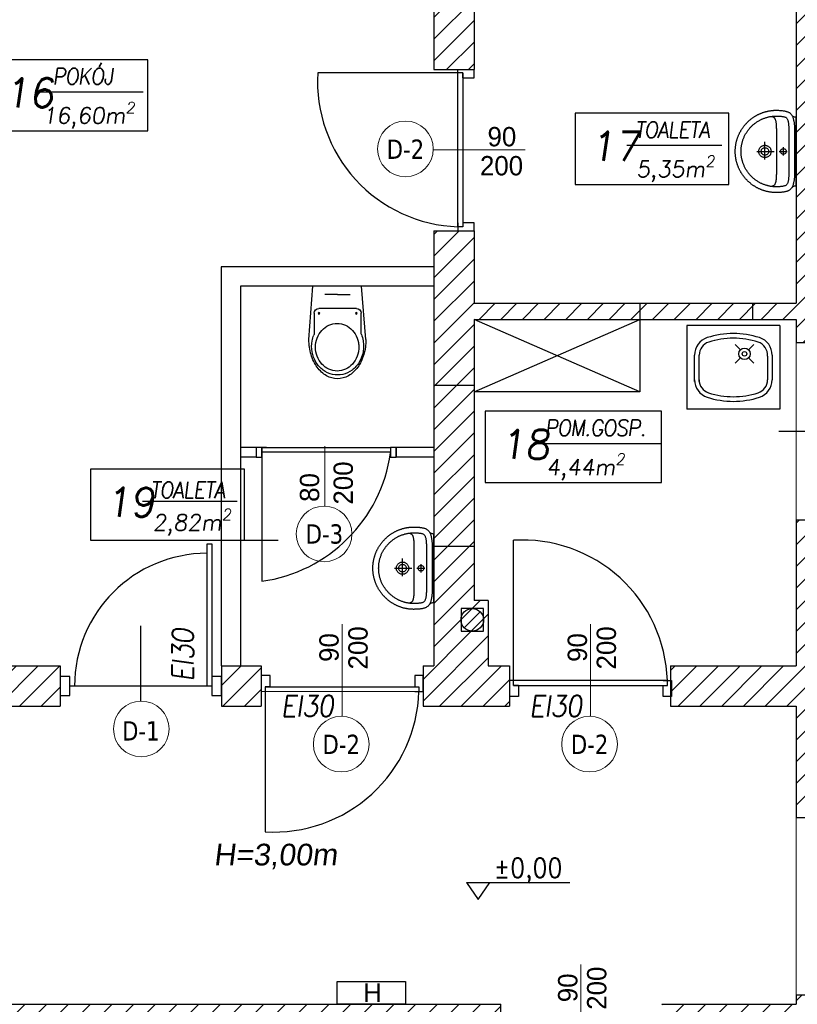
# Model space of a CAD drawing. Header units: millimetres. Extents: x -486876 to 553054, y -140324 to 834178.
# Tile 42 of 155: x -141899 to -137071, y 70170 to 76279. Entities that reach past the tile are written whole.
import ezdxf
from ezdxf.enums import TextEntityAlignment as Align

# ---------------------------------------------------------------- set-up
doc = ezdxf.new("R2010")
doc.units = ezdxf.units.MM
doc.linetypes.add('DASH2', pattern=[0.75, 0.5, -0.25])
for name, color, linetype, lineweight in [('_XREF', 252, 'DASH2', 13), ('XREF$0$okna', 8, 'Continuous', 20), ('XREF$0$ściana nośna', 8, 'Continuous', 30)]:
    doc.layers.add(name, color=color, linetype=linetype, lineweight=lineweight)
for name, color, linetype in [('XREF$0$A-ARM', 8, 'Continuous'), ('XREF$0$A-BUD-OP', 8, 'Continuous'), ('XREF$0$ArchiCAD', 8, 'Continuous'), ('XREF$0$DRZWI', 8, 'Continuous'), ('XREF$0$MEBLE', 8, 'Continuous'), ('XREF$0$MEBLE_ŁAZIENKOWE_I_KUCHENNE', 8, 'Continuous'), ('XREF$0$nowe ściany', 8, 'Continuous'), ('XREF$0$OPIS', 8, 'Continuous'), ('XREF$0$OPISY', 8, 'Continuous'), ('XREF$0$Ppoż', 20, 'Continuous'), ('XREF$0$WYMIARY', 9, 'Continuous'), ('XREF$0$WYPEŁNIENIA', 8, 'Continuous'), ('XREF$0$ŚCIANY', 8, 'Continuous')]:
    doc.layers.add(name, color=color, linetype=linetype)
doc.styles.add('XREF$0$APLUS', font='arial.ttf', dxfattribs={"width": 0.6})
doc.styles.add('XREF$0$GENERATED_STYLE_1', font='txt')
doc.styles.add('XREF$0$KOTA', font='SIMPLEX', dxfattribs={"width": 0.9, "height": 25})
doc.styles.add('XREF$0$Standard', font='arial.ttf')
doc.styles.add('XREF$0$Verdana 0.8', font='verdana.ttf', dxfattribs={"width": 0.8})

# ---------------------------------------------------------------- blocks, each defined once
blk = doc.blocks.new('XREF$0$KOTA_R3')
at = {"layer": 'XREF$0$A-BUD-OP'}
blk.add_line((-279.4, -2136.8), (-172.7, -2136.8), dxfattribs=at)
blk.add_lwpolyline([(-279.4, -2136.8), (-267.5, -2154.3), (-255.5, -2136.8)], dxfattribs=at)
at = {"layer": 'XREF$0$A-BUD-OP', "style": 'XREF$0$KOTA', "width": 0.9}
for p, height in [((-251.3, -2131.6), 20), ((-251.3, -2153.3), 14)]:
    blk.add_attdef('KOTA', p, '', height=height, dxfattribs=at)
blk = doc.blocks.new('XREF$0$KKP-KOLO2-B02X0201')
at = {"layer": 'XREF$0$A-ARM'}
for points in [[(-21.09, 0), (-21.12, -0.55), (-21.2, -1), (-21.34, -1.39), (-21.54, -1.76), (-21.81, -2.13), (-22.13, -2.54)], [(21.09, 0), (0, 0), (-21.09, 0)], [(22.13, -2.54), (21.81, -2.13), (21.54, -1.76), (21.34, -1.39), (21.2, -1), (21.12, -0.55), (21.09, 0)], [(25.29, -12.17), (25.29, -12.54), (25.28, -12.9), (25.27, -13.27), (25.25, -13.64), (25.22, -14), (25.19, -14.37), (25.16, -14.73), (25.12, -15.09), (25.08, -15.45), (25.03, -15.81), (24.97, -16.16), (24.91, -16.52), (24.85, -16.87), (24.78, -17.22), (24.71, -17.57), (24.63, -17.92), (24.55, -18.26), (24.46, -18.61), (24.37, -18.95), (24.27, -19.29), (24.17, -19.63), (24.06, -19.96), (23.95, -20.3), (23.83, -20.63), (23.71, -20.96), (23.59, -21.29), (23.46, -21.61), (23.33, -21.94), (23.19, -22.26), (23.05, -22.58), (22.9, -22.89), (22.75, -23.21), (22.6, -23.52), (22.44, -23.83), (22.27, -24.14), (22.11, -24.44), (21.94, -24.74), (21.76, -25.04), (21.58, -25.34), (21.4, -25.63), (21.21, -25.92), (21.02, -26.21), (20.83, -26.5), (20.63, -26.78), (20.43, -27.06), (20.22, -27.34), (20.01, -27.62), (19.8, -27.89), (19.58, -28.16), (19.36, -28.42), (19.14, -28.68), (18.91, -28.94), (18.68, -29.2), (18.45, -29.45), (18.21, -29.7), (17.97, -29.95), (17.73, -30.2), (17.48, -30.44), (17.23, -30.67), (16.98, -30.91), (16.72, -31.14), (16.46, -31.36), (16.2, -31.59), (15.93, -31.81), (15.66, -32.02), (15.39, -32.24), (15.12, -32.45), (14.84, -32.65), (14.56, -32.85), (14.28, -33.05), (13.99, -33.25), (13.7, -33.44), (13.41, -33.62), (13.12, -33.81), (12.82, -33.98), (12.52, -34.16), (12.22, -34.33), (11.91, -34.5), (11.61, -34.66), (11.3, -34.82), (10.98, -34.97), (10.67, -35.12), (10.35, -35.27), (10.03, -35.41), (9.71, -35.55), (9.39, -35.68), (9.06, -35.81), (8.74, -35.94), (8.41, -36.06), (8.07, -36.17), (7.74, -36.28), (7.4, -36.39), (7.06, -36.49), (6.72, -36.59), (6.38, -36.68), (6.04, -36.77), (5.69, -36.85), (5.35, -36.93), (5, -37), (4.65, -37.07), (4.29, -37.14), (3.94, -37.2), (3.58, -37.25), (3.23, -37.3), (2.87, -37.34), (2.51, -37.38), (2.14, -37.42), (1.78, -37.45), (1.42, -37.47), (1.05, -37.49), (0.68, -37.5), (0.31, -37.51), (-0.06, -37.51), (-0.06, -37.51), (-0.43, -37.51), (-0.8, -37.5), (-1.16, -37.49), (-1.53, -37.47), (-1.89, -37.45), (-2.26, -37.42), (-2.62, -37.38), (-2.98, -37.34), (-3.34, -37.3), (-3.7, -37.25), (-4.05, -37.2), (-4.41, -37.14), (-4.76, -37.07), (-5.11, -37), (-5.46, -36.93), (-5.81, -36.85), (-6.15, -36.77), (-6.5, -36.68), (-6.84, -36.59), (-7.18, -36.49), (-7.52, -36.39), (-7.85, -36.28), (-8.19, -36.17), (-8.52, -36.06), (-8.85, -35.94), (-9.18, -35.81), (-9.5, -35.68), (-9.83, -35.55), (-10.15, -35.41), (-10.47, -35.27), (-10.78, -35.12), (-11.1, -34.97), (-11.41, -34.82), (-11.72, -34.66), (-12.03, -34.5), (-12.33, -34.33), (-12.63, -34.16), (-12.93, -33.98), (-13.23, -33.81), (-13.52, -33.62), (-13.81, -33.44), (-14.1, -33.25), (-14.39, -33.05), (-14.67, -32.85), (-14.95, -32.65), (-15.23, -32.45), (-15.51, -32.24), (-15.78, -32.02), (-16.05, -31.81), (-16.31, -31.59), (-16.58, -31.36), (-16.84, -31.14), (-17.09, -30.91), (-17.35, -30.67), (-17.6, -30.44), (-17.84, -30.2), (-18.09, -29.95), (-18.33, -29.7), (-18.56, -29.45), (-18.8, -29.2), (-19.03, -28.94), (-19.25, -28.68), (-19.48, -28.42), (-19.7, -28.16), (-19.91, -27.89), (-20.13, -27.62), (-20.34, -27.34), (-20.54, -27.06), (-20.74, -26.78), (-20.94, -26.5), (-21.14, -26.21), (-21.33, -25.92), (-21.51, -25.63), (-21.7, -25.34), (-21.88, -25.04), (-22.05, -24.74), (-22.22, -24.44), (-22.39, -24.14), (-22.55, -23.83), (-22.71, -23.52), (-22.86, -23.21), (-23.01, -22.89), (-23.16, -22.58), (-23.3, -22.26), (-23.44, -21.94), (-23.57, -21.61), (-23.7, -21.29), (-23.83, -20.96), (-23.95, -20.63), (-24.06, -20.3), (-24.17, -19.96), (-24.28, -19.63), (-24.38, -19.29), (-24.48, -18.95), (-24.57, -18.61), (-24.66, -18.26), (-24.74, -17.92), (-24.82, -17.57), (-24.9, -17.22), (-24.96, -16.87), (-25.03, -16.52), (-25.09, -16.16), (-25.14, -15.81), (-25.19, -15.45), (-25.23, -15.09), (-25.27, -14.73), (-25.31, -14.37), (-25.34, -14), (-25.36, -13.64), (-25.38, -13.27), (-25.39, -12.9), (-25.4, -12.54), (-25.4, -12.17), (-25.4, -12.17), (-25.4, -11.8), (-25.38, -11.35), (-25.36, -10.84), (-25.33, -10.31), (-25.3, -9.77), (-25.27, -9.28), (-25.23, -8.85), (-25.19, -8.52), (-25.13, -8.07), (-25.06, -7.64), (-24.99, -7.22), (-24.91, -6.82), (-24.82, -6.44), (-24.73, -6.07), (-24.62, -5.72), (-24.51, -5.38), (-24.38, -5.06), (-24.24, -4.76), (-24.09, -4.47), (-23.93, -4.19), (-23.75, -3.93), (-23.55, -3.68), (-23.34, -3.44), (-23.11, -3.22), (-22.87, -3.01), (-22.6, -2.81), (-22.31, -2.63), (-22, -2.45), (-21.67, -2.29), (-21.32, -2.14), (-20.94, -1.99), (-20.54, -1.86), (-20.11, -1.74), (-19.66, -1.63), (-19.17, -1.53), (-19.17, -1.53), (-18.8, -1.45), (-18.41, -1.38), (-18.01, -1.32), (-17.59, -1.25), (-17.17, -1.2), (-16.73, -1.15), (-16.28, -1.1), (-15.82, -1.06), (-15.35, -1.04), (-14.87, -1.02), (-14.38, -1.01), (-0.06, -1.01), (14.27, -1.01), (14.76, -1.02), (15.23, -1.04), (15.7, -1.06), (16.16, -1.1), (16.61, -1.15), (17.05, -1.2), (17.48, -1.25), (17.9, -1.32), (18.3, -1.38), (18.69, -1.45), (19.06, -1.53), (19.54, -1.63), (20, -1.74), (20.43, -1.86), (20.83, -1.99), (21.21, -2.14), (21.56, -2.29), (21.89, -2.45), (22.2, -2.63), (22.48, -2.81), (22.75, -3.01), (23, -3.22), (23.23, -3.44), (23.44, -3.68), (23.63, -3.93), (23.81, -4.19), (23.98, -4.47), (24.13, -4.76), (24.27, -5.06), (24.39, -5.38), (24.51, -5.72), (24.61, -6.07), (24.71, -6.44), (24.79, -6.82), (24.88, -7.22), (24.95, -7.64), (25.02, -8.07), (25.08, -8.52), (25.12, -8.85), (25.15, -9.28), (25.19, -9.77), (25.22, -10.31), (25.24, -10.84), (25.27, -11.35), (25.28, -11.8), (25.29, -12.17)], [(-0.05, -33.94), (-0.61, -33.93), (-1.16, -33.92), (-1.72, -33.89), (-2.28, -33.85), (-2.7, -33.79), (-3.12, -33.73), (-3.53, -33.66), (-3.94, -33.59), (-4.34, -33.51), (-4.74, -33.42), (-5.14, -33.33), (-5.53, -33.23), (-5.93, -33.13), (-6.33, -33.02), (-6.73, -32.9), (-7.13, -32.77), (-7.53, -32.64), (-7.96, -32.47), (-8.38, -32.29), (-8.79, -32.11), (-9.2, -31.92), (-9.61, -31.73), (-10.02, -31.53), (-10.42, -31.33), (-10.8, -31.11), (-11.16, -30.89), (-11.52, -30.66), (-11.87, -30.43), (-12.22, -30.2), (-12.56, -29.97), (-12.89, -29.72), (-13.22, -29.48), (-13.55, -29.23), (-13.87, -28.97), (-14.19, -28.7), (-14.51, -28.43), (-14.82, -28.15), (-15.14, -27.86), (-15.45, -27.56), (-15.76, -27.24), (-16.06, -26.91), (-16.35, -26.58), (-16.63, -26.25), (-16.91, -25.92), (-17.17, -25.58), (-17.44, -25.24), (-17.7, -24.9), (-17.95, -24.55), (-18.2, -24.19), (-18.45, -23.82), (-18.69, -23.45), (-19.7, -21.59), (-19.87, -21.21), (-20.04, -20.83), (-20.19, -20.44), (-20.34, -20.06), (-20.49, -19.67), (-20.62, -19.28), (-20.75, -18.9), (-20.88, -18.51), (-20.99, -18.12), (-21.1, -17.73), (-21.2, -17.34), (-21.3, -16.94), (-21.38, -16.55), (-21.46, -16.15), (-21.54, -15.75), (-21.6, -15.36), (-21.66, -14.95), (-21.71, -14.55), (-21.75, -14.15), (-21.78, -13.74), (-21.81, -13.33), (-21.83, -12.92), (-21.84, -12.51), (-21.84, -12.09), (-21.84, -11.68), (-21.82, -11.26), (-21.81, -10.84), (-21.78, -10.42), (-21.76, -10), (-21.73, -9.57), (-21.69, -9.16), (-21.64, -8.74), (-21.58, -8.32), (-21.51, -7.91), (-21.43, -7.49), (-21.32, -7.09), (-21.2, -6.68), (-21.06, -6.4), (-20.88, -6.14), (-20.65, -5.9), (-20.38, -5.69), (-20.07, -5.5), (-19.73, -5.34), (-19.37, -5.2), (-18.99, -5.07), (-18.59, -4.96), (-18.17, -4.87), (-17.75, -4.8), (-17.33, -4.73), (-16.9, -4.68), (-16.49, -4.64), (-16.08, -4.61), (-15.69, -4.59), (-15.32, -4.58), (-14.98, -4.57), (-14.66, -4.56), (-14.38, -4.56), (-0.05, -4.56), (14.27, -4.56), (14.55, -4.56), (14.87, -4.57), (15.21, -4.58), (15.58, -4.59), (15.97, -4.61), (16.38, -4.64), (16.8, -4.68), (17.22, -4.73), (17.64, -4.8), (18.07, -4.87), (18.48, -4.96), (18.88, -5.07), (19.26, -5.2), (19.63, -5.34), (19.96, -5.5), (20.27, -5.69), (20.54, -5.9), (20.77, -6.14), (20.96, -6.4), (21.09, -6.68), (21.22, -7.09), (21.32, -7.49), (21.41, -7.91), (21.48, -8.32), (21.54, -8.74), (21.58, -9.16), (21.62, -9.57), (21.65, -10), (21.68, -10.42), (21.7, -10.84), (21.72, -11.26), (21.73, -11.68), (21.74, -12.09), (21.73, -12.51), (21.72, -12.92), (21.7, -13.33), (21.68, -13.74), (21.64, -14.15), (21.6, -14.55), (21.55, -14.95), (21.49, -15.36), (21.43, -15.75), (21.36, -16.15), (21.28, -16.55), (21.19, -16.94), (21.1, -17.34), (20.99, -17.73), (20.89, -18.12), (20.77, -18.51), (20.65, -18.9), (20.52, -19.28), (20.38, -19.67), (20.24, -20.06), (20.09, -20.44), (19.93, -20.83), (19.76, -21.21), (19.59, -21.59), (19.59, -21.59), (18.58, -23.45), (18.34, -23.82), (18.09, -24.19), (17.84, -24.55), (17.59, -24.9), (17.33, -25.24), (17.07, -25.58), (16.8, -25.92), (16.52, -26.25), (16.24, -26.58), (15.95, -26.91), (15.65, -27.24), (15.35, -27.56), (15.03, -27.86), (14.72, -28.15), (14.4, -28.43), (14.08, -28.7), (13.76, -28.97), (13.44, -29.23), (13.11, -29.48), (12.78, -29.72), (12.45, -29.97), (12.11, -30.2), (11.76, -30.43), (11.41, -30.66), (11.06, -30.89), (10.69, -31.11), (10.32, -31.33), (9.91, -31.53), (9.5, -31.73), (9.09, -31.92), (8.68, -32.11), (8.27, -32.29), (7.85, -32.47), (7.43, -32.64), (7.43, -32.64), (7.02, -32.77), (6.62, -32.9), (6.22, -33.02), (5.82, -33.13), (5.43, -33.23), (5.03, -33.33), (4.63, -33.42), (4.23, -33.51), (3.83, -33.59), (3.42, -33.66), (3.01, -33.73), (2.6, -33.79), (2.17, -33.85), (1.61, -33.89), (1.06, -33.92), (0.5, -33.93), (-0.05, -33.94)], [(-0.05, -10.45), (-0.05, -5.48)], [(-2.61, -7.95), (2.52, -7.95)], [(-0.04, -6.08), (0.43, -6.14), (0.85, -6.32), (1.21, -6.6), (1.49, -6.96), (1.67, -7.38), (1.73, -7.86), (1.67, -8.33), (1.49, -8.75), (1.21, -9.11), (0.85, -9.39), (0.43, -9.57), (-0.04, -9.63), (-0.51, -9.57), (-0.94, -9.39), (-1.3, -9.11), (-1.58, -8.75), (-1.75, -8.33), (-1.82, -7.86), (-1.75, -7.38), (-1.58, -6.96), (-1.3, -6.6), (-0.94, -6.32), (-0.51, -6.14), (-0.04, -6.08)], [(-21.62, -15.21), (-21.58, -14.99), (-21.53, -14.78), (-21.48, -14.58), (-21.41, -14.39), (-21.33, -14.21), (-21.24, -14.04), (-21.14, -13.87), (-21.02, -13.72), (-20.88, -13.57), (-20.72, -13.43), (-20.55, -13.3), (-20.35, -13.18), (-20.14, -13.06), (-19.9, -12.95), (-19.63, -12.85), (-19.34, -12.76), (-19.02, -12.67), (-18.67, -12.6), (-18.29, -12.53), (-17.88, -12.46), (-17.43, -12.4), (-16.96, -12.35), (-16.44, -12.31), (-15.89, -12.27), (-15.3, -12.24), (-14.67, -12.21), (-14, -12.19), (-13.28, -12.18), (-12.52, -12.17), (-11.72, -12.17)], [(-11.72, -12.17), (-0.06, -12.17), (11.6, -12.17)], [(-0.06, -15.43), (0.33, -15.45), (0.71, -15.51), (1.07, -15.6), (1.42, -15.73), (1.75, -15.89), (2.06, -16.08), (2.36, -16.3), (2.63, -16.55), (2.87, -16.82), (3.09, -17.11), (3.28, -17.43), (3.44, -17.76), (3.57, -18.11), (3.66, -18.47), (3.72, -18.85), (3.74, -19.24), (3.72, -19.62), (3.66, -20), (3.57, -20.36), (3.44, -20.71), (3.28, -21.05), (3.09, -21.36), (2.87, -21.65), (2.63, -21.92), (2.36, -22.17), (2.06, -22.39), (1.75, -22.58), (1.42, -22.74), (1.07, -22.87), (0.71, -22.96), (0.33, -23.02), (-0.06, -23.04), (-0.45, -23.02), (-0.82, -22.96), (-1.19, -22.87), (-1.54, -22.74), (-1.87, -22.58), (-2.18, -22.39), (-2.48, -22.17), (-2.75, -21.92), (-2.99, -21.65), (-3.21, -21.36), (-3.4, -21.05), (-3.56, -20.71), (-3.69, -20.36), (-3.78, -20), (-3.84, -19.62), (-3.86, -19.24), (-3.84, -18.85), (-3.78, -18.47), (-3.69, -18.11), (-3.56, -17.76), (-3.4, -17.43), (-3.21, -17.11), (-2.99, -16.82), (-2.75, -16.55), (-2.48, -16.3), (-2.18, -16.08), (-1.87, -15.89), (-1.54, -15.73), (-1.19, -15.6), (-0.82, -15.51), (-0.45, -15.45), (-0.06, -15.43)], [(-0.06, -16.9), (0.36, -16.94), (0.75, -17.05), (1.12, -17.22), (1.44, -17.45), (1.72, -17.73), (1.95, -18.06), (2.13, -18.42), (2.23, -18.82), (2.27, -19.24), (2.23, -19.65), (2.13, -20.05), (1.95, -20.41), (1.72, -20.74), (1.44, -21.02), (1.12, -21.25), (0.75, -21.42), (0.36, -21.53), (-0.06, -21.57), (-0.48, -21.53), (-0.87, -21.42), (-1.23, -21.25), (-1.56, -21.02), (-1.84, -20.74), (-2.07, -20.41), (-2.24, -20.05), (-2.35, -19.65), (-2.39, -19.24), (-2.35, -18.82), (-2.24, -18.42), (-2.07, -18.06), (-1.84, -17.73), (-1.56, -17.45), (-1.23, -17.22), (-0.87, -17.05), (-0.48, -16.94), (-0.06, -16.9)], [(-0.06, -24.21), (-0.06, -13.57)], [(11.6, -12.17), (12.41, -12.17), (13.17, -12.18), (13.88, -12.19), (14.55, -12.21), (15.18, -12.24), (15.78, -12.27), (16.33, -12.31), (16.84, -12.35), (17.32, -12.4), (17.77, -12.46), (18.18, -12.53), (18.56, -12.6), (18.9, -12.67), (19.22, -12.76), (19.52, -12.85), (19.78, -12.95), (20.02, -13.06), (20.24, -13.18), (20.44, -13.3), (20.61, -13.43), (20.76, -13.57), (20.9, -13.72), (21.02, -13.87), (21.13, -14.04), (21.22, -14.21), (21.3, -14.39), (21.36, -14.58), (21.42, -14.78), (21.47, -14.99), (21.51, -15.21)], [(4.89, -19.26), (-5.94, -19.26)]]:
    blk.add_lwpolyline(points, dxfattribs=at)
blk = doc.blocks.new('XREF$0$ubi012_r')
for p, q in [((-2.32, 33.16), (0, 0)), ((33.07, 33.16), (30.34, 0)), ((0.86, 16.83), (0.86, 29.35)), ((30.16, 29.17), (30.16, 16.83)), ((27.13, 13.79), (3.9, 13.79)), ((30.34, 0), (0, 0)), ((15.37, 5.06), (7.45, 5.06)), ((15.37, 5.06), (23.29, 5.06))]:
    blk.add_line(p, q)
for centre in [(3.9, 16.83), (27.13, 16.83)]:
    blk.add_circle(centre, 0.506)
for centre, radius, start, end in [((16.19, 42.02), 15.54, 105.94452, 133.25421), ((15.37, 44.42), 13.01, 74.61479, 105.38521), ((15.46, 40.39), 14.7, 77.63332, 102.36668), ((14.56, 42.02), 15.54, 46.74579, 74.05548), ((20.78, 37.1), 22.27, 133.17767, 154.62576), ((16.63, 38.41), 17.03, 126.52593, 148.9267), ((16.15, 38.74), 14.19, 126.52593, 148.9267), ((15.64, 39.74), 15.37, 102.49464, 126.4967), ((15.32, 39.85), 12.81, 102.49464, 126.4967), ((15.17, 40.39), 12.25, 77.63332, 102.36668), ((15.02, 39.85), 12.81, 53.5033, 77.50536), ((15.28, 39.74), 15.37, 53.5033, 77.50536), ((14.19, 38.74), 14.19, 31.0733, 53.47407), ((14.28, 38.41), 17.03, 31.0733, 53.47407), ((9.97, 37.1), 22.27, 25.37424, 46.82233), ((27.53, 33.76), 29.8, 154.37329, 172.01485), ((18.1, 37.5), 18.76, 148.86698, 169.86451), ((17.37, 37.98), 15.63, 148.86698, 169.86451), ((12.97, 37.98), 15.63, 10.13549, 31.13302), ((12.82, 37.5), 18.76, 10.13549, 31.13302), ((3.22, 33.76), 29.8, 7.98515, 25.62671), ((30.81, 33.16), 33.13, 171.78452, 180.10773), ((18.81, 37.34), 19.49, 169.76703, 190.23297), ((17.96, 37.85), 16.24, 169.76703, 190.23297), ((12.37, 37.85), 16.24, 0, 10.23297), ((12.37, 37.85), 16.24, 349.76703, 0.00002), ((12.1, 37.34), 19.49, 0, 10.23297), ((12.1, 37.34), 19.49, 349.76703, 0.00002), ((-0.06, 33.16), 33.13, 0, 8.21548), ((15.63, 36.6), 16.22, 189.63639, 202.72046), ((17.37, 37.72), 15.63, 190.13549, 211.13302), ((12.97, 37.72), 15.63, 328.86698, 349.86451), ((-13.89, 43.27), 46.14, 343.15853, 348.2524), ((-1.67, 29.35), 2.53, 0, 22.72046), ((16.15, 36.96), 14.19, 211.0733, 233.47407), ((15.32, 35.85), 12.81, 233.5033, 257.50536), ((15.02, 35.85), 12.81, 282.49464, 306.4967), ((14.19, 36.96), 14.19, 306.52593, 328.9267), ((32.69, 29.17), 2.53, 163.15853, 180), ((15.17, 35.31), 12.25, 257.63332, 282.36668), ((3.9, 16.83), 3.03, 180, 270), ((27.13, 16.83), 3.03, 270, 0)]:
    blk.add_arc(centre, radius, start, end)
blk = doc.blocks.new('XREF')
at = {"layer": 'XREF$0$WYPEŁNIENIA'}
h = blk.add_hatch(dxfattribs=at)
h.set_pattern_fill('ANSI31', color=256, scale=3)
h.set_pattern_definition([(45, (-52999.899, 13162.694), (-6.7351921, 6.7351921), [])])
h.paths.add_polyline_path([(5376.11, 10651.78), (5336.75, 10651.78), (5336.75, 10611.78), (5376.11, 10611.78)])
h.paths.add_polyline_path([(5806.69, 10651.78), (5486.11, 10651.78), (5486.11, 10611.78), (5541.69, 10611.78), (5541.69, 10491.78), (5566.69, 10491.78), (5566.69, 10611.78), (5766.69, 10611.78), (5766.69, 10481.78), (5766.69, 10471.78), (5766.69, 10346.78), (5739.69, 10346.78), (5739.69, 10336.78), (5766.69, 10336.78), (5766.69, 10322.47), (5806.69, 10322.47)])
h.paths.add_polyline_path([(5566.69, 10391.78), (5556.69, 10391.78), (5541.69, 10391.78), (5541.69, 10295.78), (5566.69, 10295.78), (5566.69, 10336.78), (5739.69, 10336.78), (5739.69, 10346.78), (5566.69, 10346.78)])
h.paths.add_polyline_path([(5566.69, 10295.78), (5541.69, 10295.78), (5541.69, 10195.78), (5566.69, 10195.78)])
h.paths.add_polyline_path([(5558.62, 10157.37), (5572.62, 10157.37), (5572.62, 10143.37), (5558.62, 10143.37)], flags=16)
edge = h.paths.add_edge_path(flags=16)
edge.add_arc((5565.62, 10150.37), 7, 0, 360)
h.paths.add_polyline_path([(5806.69, 10212.47), (5766.69, 10212.47), (5766.69, 10121.78), (5688.72, 10121.78), (5688.72, 10096.78), (5766.69, 10096.78), (5766.69, 10027.67), (5806.69, 10027.67), (5806.69, 10029.35)])
h.paths.add_polyline_path([(5806.69, 9917.67), (5766.69, 9917.67), (5766.69, 9911.78), (5683.24, 9911.78), (5683.24, 9881.78), (5766.69, 9881.78), (5766.69, 9779.12), (5806.69, 9779.12)])
h.paths.add_polyline_path([(5157.25, 9881.78), (5142.25, 9881.78), (5141.56, 9712.78), (5141.56, 9656.78), (5141.56, 9631.78), (5156.56, 9631.78), (5156.56, 9712.78)])
h.paths.add_polyline_path([(5256.56, 9656.78), (5156.56, 9656.78), (5156.56, 9631.78), (5256.56, 9631.78)])
h.paths.add_polyline_path([(5451.56, 9666.86), (5426.56, 9666.86), (5426.56, 9656.78), (5256.56, 9656.78), (5256.56, 9631.78), (5426.56, 9631.78), (5451.56, 9631.78)])
h.paths.add_polyline_path([(5806.69, 9779.12), (5766.69, 9779.12), (5766.69, 9756.28), (5806.69, 9756.28)])
h.paths.add_polyline_path([(5806.69, 9563.42), (5766.69, 9563.42), (5766.69, 9361.43), (5605.18, 9361.43), (5605.18, 9321.43), (5766.69, 9321.43), (5766.69, 9268.64), (5806.69, 9268.64)])
h.paths.add_polyline_path([(5806.69, 9646.28), (5766.69, 9646.28), (5766.69, 9563.42), (5806.69, 9563.42)])
h.paths.add_polyline_path([(5495.18, 9361.43), (5463.86, 9361.43), (5451.56, 9361.43), (5451.56, 9481.78), (5426.56, 9481.78), (5426.56, 9361.43), (5366.74, 9361.43), (5366.74, 9321.43), (5495.18, 9321.43)])
h.paths.add_polyline_path([(5256.74, 9361.43), (4971.58, 9361.43), (4971.58, 9321.43), (5256.74, 9321.43)])
h.paths.add_polyline_path([(4861.58, 9361.43), (4816.56, 9361.43), (4816.56, 9450.58), (4776.56, 9450.58), (4776.56, 9361.43), (4714.92, 9361.43), (4714.92, 9321.43), (4861.58, 9321.43)])
h.paths.add_polyline_path([(4604.92, 9361.43), (4411.55, 9361.43), (4411.55, 9321.43), (4604.92, 9321.43)])
h.paths.add_polyline_path([(4411.55, 9361.43), (4406.56, 9361.43), (4406.56, 9411.43), (4366.56, 9411.43), (4366.56, 9361.43), (4171.56, 9361.43), (4171.56, 9321.43), (4411.55, 9321.43)])
h.paths.add_polyline_path([(4816.56, 9631.78), (5021.56, 9631.78), (5021.56, 9656.78), (4816.56, 9656.78), (4816.56, 9766.19), (4776.56, 9766.19), (4776.56, 9563.42), (4816.56, 9563.42)])
h.paths.add_polyline_path([(4816.56, 9563.42), (4776.56, 9563.42), (4776.56, 9510.58), (4816.56, 9510.58)])
h.paths.add_polyline_path([(5806.69, 9158.64), (5766.69, 9158.64), (5766.69, 9112.7), (5806.69, 9112.7)])
h.paths.add_polyline_path([(4783.69, 9911.78), (4771.69, 9911.78)])
h.paths.add_polyline_path([(4886.69, 10121.78), (4796.69, 10121.78), (4796.69, 10096.78), (4886.69, 10096.78)])
h.paths.add_polyline_path([(5434.52, 10096.78), (5434.52, 10121.78), (5409.69, 10121.78), (5409.81, 10096.78)])
h.paths.add_polyline_path([(5535.02, 10121.78), (5535.02, 10108.85), (5535.02, 10108.85), (5535.02, 10096.78), (5588.72, 10096.78), (5588.72, 10121.78), (5575.42, 10121.78), (5575.42, 10162.36), (5566.69, 10162.36), (5566.69, 10195.78), (5541.69, 10195.78), (5541.69, 10121.78)])
h = blk.add_hatch(dxfattribs=at)
h.set_pattern_fill('ANSI31', color=256, scale=3)
h.set_pattern_definition([(45, (428.967, 8619.944), (-6.735192, 6.735192), [])])
h.paths.add_polyline_path([(5131.69, 10611.78), (5226.75, 10611.78), (5226.75, 10651.78), (5034.68, 10651.78), (5034.68, 10611.78), (5106.69, 10611.78), (5106.69, 10492.03), (5131.69, 10480.17)])
h.paths.add_polyline_path([(5131.69, 10480.17), (5106.69, 10492.03), (5106.69, 10431.78), (4986.69, 10431.78), (4986.69, 10329.91), (4986.69, 10317.78), (4996.69, 10317.78), (4996.69, 10329.91), (4996.69, 10421.78), (5106.69, 10421.78), (5106.69, 10121.78), (4996.69, 10121.78), (4996.69, 10217.78), (4986.69, 10217.78), (4986.69, 10096.78), (5106.69, 10096.78), (5106.69, 10080.78), (5131.69, 10080.78), (5131.69, 10096.78), (5309.81, 10096.78), (5309.81, 10121.78), (5167.64, 10121.78), (5167.64, 10167.09), (5131.69, 10167.09)])
h.paths.add_polyline_path([(5138.63, 10159.36), (5152.63, 10159.36), (5152.63, 10145.36), (5138.63, 10145.36)], flags=16)
h.paths.add_polyline_path([(5138.63, 10138.66), (5152.63, 10138.66), (5152.63, 10124.66), (5138.63, 10124.66)], flags=16)
h.paths.add_polyline_path([(5342.2, 9911.78), (5131.69, 9911.78), (5131.69, 9927.78), (5106.69, 9927.78), (5106.69, 9911.78), (4754.5, 9911.78), (4743.77, 9881.78), (4776.56, 9881.78), (4776.56, 9866.19), (4786.56, 9866.19), (4816.56, 9866.19), (4816.56, 9881.78), (5141.56, 9881.78), (5156.56, 9881.78), (5336.01, 9881.78)])
h.paths.add_polyline_path([(5139.23, 9902.34), (5153.23, 9902.34), (5153.23, 9888.34), (5139.23, 9888.34)], flags=16)
h.paths.add_polyline_path([(5583.24, 9911.78), (5342.2, 9911.78), (5336.01, 9881.78), (5426.56, 9881.78), (5426.56, 9766.86), (5451.56, 9766.86), (5451.56, 9821.78), (5566.69, 9821.78), (5566.69, 9881.78), (5583.24, 9881.78)])
h.paths.add_polyline_path([(5504.63, 9871.77), (5518.63, 9871.77), (5518.63, 9857.77), (5504.63, 9857.77)], flags=16)
h.paths.add_polyline_path([(5518.63, 9864.77, -1), (5504.63, 9864.77, -1)], flags=16)
at = {"layer": 'XREF$0$DRZWI', "ltscale": 0.8}
blk.add_line((5359.81, 10099.9), (5359.81, 10146.7), dxfattribs=at)
at = {"layer": 'XREF$0$DRZWI'}
for p in [(5400.99, 10109.28), (5318.63, 10109.28)]:
    blk.add_line(p, (5315.69, 10109.28), dxfattribs=at)
for points in [[(5559.69, 10489.78), (5559.69, 10394.28), (5556.69, 10394.28), (5556.69, 10394.28), (5556.61, 10491.78)], [(5559.69, 10486.78), (5566.69, 10486.78), (5566.69, 10491.78)], [(5559.69, 10486.78), (5559.69, 10489.78), (5469.69, 10489.78), (5469.69, 10489.78)], [(5556.69, 10396.78), (5556.69, 10391.78), (5566.69, 10391.78), (5566.69, 10396.78)], [(5566.69, 10396.78), (5559.78, 10396.78)], [(5434.88, 10257.38), (5514.88, 10257.38), (5514.88, 10254.3), (5502.38, 10254.3), (5434.88, 10254.3)], [(5437.88, 10257.38), (5434.88, 10257.38), (5434.88, 10174.3)], [(5443.9, 10257.38), (5514.88, 10257.38), (5514.88, 10254.3), (5502.38, 10254.3), (5434.88, 10254.3)], [(5403.93, 10109.28), (5400.99, 10109.28), (5400.99, 10197.47), (5403.93, 10197.47), (5403.93, 10115.16), (5403.93, 10103.39), (5409.81, 10103.39), (5409.81, 10115.16), (5403.93, 10115.16)], [(5594.22, 10109.7), (5591.22, 10109.7), (5591.22, 10199.7), (5591.22, 10199.7)], [(5440.02, 10108.85), (5440.02, 10115.85), (5435.02, 10115.85)], [(5530.02, 10115.85), (5530.02, 10108.93)], [(5530.02, 10105.85), (5535.02, 10105.85), (5535.02, 10115.85), (5530.02, 10115.85)], [(5591.22, 10109.7), (5686.72, 10109.7), (5686.72, 10112.7), (5686.72, 10112.7), (5589.22, 10112.78)], [(5684.22, 10112.7), (5689.22, 10112.7), (5689.22, 10102.7), (5684.22, 10102.7)], [(5437.02, 10108.85), (5532.52, 10108.85), (5532.52, 10105.85), (5532.52, 10105.85), (5435.02, 10105.77)], [(5440.02, 10108.85), (5437.02, 10108.85), (5437.02, 10018.85), (5437.02, 10018.85)], [(5594.22, 10109.7), (5594.22, 10102.7), (5589.22, 10102.7)], [(5684.22, 10102.7), (5684.22, 10109.62)]]:
    blk.add_lwpolyline(points, dxfattribs=at)
for points in [[(5434.88, 10257.38), (5431.35, 10257.38), (5431.35, 10251.38), (5434.88, 10251.38)], [(5518.41, 10257.38), (5514.88, 10257.38), (5514.88, 10251.38), (5518.41, 10251.38)]]:
    blk.add_lwpolyline(points, close=True, dxfattribs=at)
at = {"layer": 'XREF$0$DRZWI', "ltscale": 0.8}
blk.add_lwpolyline([(5315.69, 10115.16), (5309.81, 10115.16), (5309.81, 10103.39), (5315.69, 10103.39)], close=True, dxfattribs=at)
at = {"layer": 'XREF$0$DRZWI'}
for centre, radius, start, end in [((5559.64, 10484.34), 90.11, 176.53875, 268.12796), ((5422.13, 10267.1), 93.67, 277.82091, 351.95288), ((5596.66, 10109.76), 90.11, 1.87204, 93.46125), ((5400.99, 10109.28), 82.35, 90, 180), ((5442.46, 10108.79), 90.11, 266.53875, 358.12796)]:
    blk.add_arc(centre, radius, start, end, dxfattribs=at)
at = {"layer": 'XREF$0$MEBLE'}
for p, q in [((5566.69, 10291.78), (5669.69, 10336.78)), ((5669.69, 10291.78), (5566.69, 10336.78)), ((5669.69, 10336.78), (5669.69, 10291.78)), ((5669.69, 10291.78), (5566.69, 10291.78))]:
    blk.add_line(p, q, dxfattribs=at)
at = {"layer": 'XREF$0$MEBLE', "ltscale": 1.2}
for p, q in [((5756.64, 10332.99), (5698.75, 10332.99)), ((5698.75, 10332.99), (5698.75, 10281.11)), ((5756.64, 10332.99), (5698.75, 10332.99)), ((5698.75, 10332.99), (5698.75, 10281.11)), ((5756.64, 10332.99), (5756.64, 10281.11)), ((5756.64, 10332.99), (5756.64, 10281.11)), ((5732.1, 10317.95), (5728.8, 10321.25)), ((5732.1, 10317.95), (5728.8, 10321.25)), ((5737.11, 10317.95), (5740.42, 10321.25)), ((5737.11, 10317.95), (5740.42, 10321.25)), ((5703.58, 10298.16), (5703.58, 10314.61)), ((5703.58, 10298.16), (5703.58, 10314.61)), ((5706.47, 10298.16), (5706.47, 10314.61)), ((5706.47, 10298.16), (5706.47, 10314.61)), ((5748.92, 10314.04), (5748.92, 10299.31)), ((5748.92, 10314.04), (5748.92, 10299.31)), ((5751.81, 10314.61), (5751.81, 10299.31)), ((5751.81, 10314.61), (5751.81, 10299.31)), ((5732.1, 10312.94), (5728.8, 10309.63)), ((5732.1, 10312.94), (5728.8, 10309.63)), ((5737.11, 10312.94), (5740.42, 10309.63)), ((5737.11, 10312.94), (5740.42, 10309.63)), ((5756.64, 10281.11), (5698.75, 10281.11)), ((5756.64, 10281.11), (5698.75, 10281.11))]:
    blk.add_line(p, q, dxfattribs=at)
for radius in [3.54, 3.54, 1.42, 1.42]:
    blk.add_circle((5734.61, 10315.44), radius, dxfattribs=at)
for centre, radius, start, end in [((5727.71, 10274.93), 53.06, 90, 107.79581), ((5727.71, 10274.93), 53.06, 90, 107.79581), ((5727.71, 10274.93), 53.06, 72.20419, 90), ((5727.71, 10274.93), 53.06, 72.20419, 90), ((5715.01, 10314.57), 11.43, 107.87696, 179.78772), ((5715.01, 10314.57), 11.43, 107.87696, 179.78772), ((5715.01, 10314.57), 8.53, 107.9046, 179.7154), ((5715.01, 10314.57), 8.53, 107.9046, 179.7154), ((5727.71, 10274.93), 50.16, 90, 107.79581), ((5727.71, 10274.93), 50.16, 90, 107.79581), ((5715.76, 10315.19), 9.33, 90, 90.02774), ((5715.76, 10315.19), 9.33, 90, 90.02774), ((5727.71, 10274.93), 50.16, 72.20419, 90), ((5727.71, 10274.93), 50.16, 72.20419, 90), ((5740.45, 10314.61), 8.49, 356.16417, 72.20419), ((5740.45, 10314.61), 8.49, 356.16417, 72.20419), ((5740.45, 10314.61), 11.38, 360, 72.20419), ((5740.45, 10314.61), 11.38, 360, 72.20419), ((5714.96, 10299.31), 11.38, 180, 252.20419), ((5714.96, 10299.31), 11.38, 180, 252.20419), ((5714.96, 10299.31), 8.49, 180, 252.20419), ((5714.96, 10299.31), 8.49, 180, 252.20419), ((5740.43, 10299.31), 8.49, 287.79581, 360), ((5740.43, 10299.31), 8.49, 287.79581, 360), ((5740.43, 10299.31), 11.38, 287.79581, 360), ((5740.43, 10299.31), 11.38, 287.79581, 360), ((5727.69, 10338.99), 50.16, 252.20419, 270), ((5727.69, 10338.99), 50.16, 252.20419, 270), ((5727.69, 10338.99), 50.16, 270, 287.79581), ((5727.69, 10338.99), 50.16, 270, 287.79581), ((5727.69, 10338.99), 53.06, 252.20419, 270), ((5727.69, 10338.99), 53.06, 252.20419, 270), ((5727.69, 10338.99), 53.06, 270, 287.79581), ((5727.69, 10338.99), 53.06, 270, 287.79581)]:
    blk.add_arc(centre, radius, start, end, dxfattribs=at)
at = {"layer": 'XREF$0$nowe ściany'}
for p, q in [((5541.69, 10491.78), (5566.69, 10491.78)), ((5766.69, 10481.78), (5766.69, 10471.78)), ((5669.69, 10346.78), (5739.69, 10346.78)), ((5669.69, 10336.78), (5739.69, 10336.78)), ((5566.69, 10295.78), (5541.69, 10295.78)), ((5541.69, 10295.78), (5541.69, 10195.78)), ((5566.69, 10295.78), (5566.69, 10195.78)), ((5566.69, 10195.78), (5541.69, 10195.78)), ((5434.52, 10121.78), (5434.52, 10096.78)), ((5535.02, 10121.78), (5535.02, 10096.78)), ((5588.72, 10121.78), (5588.72, 10096.78)), ((5688.72, 10121.78), (5688.72, 10096.78)), ((5583.24, 9881.78), (5583.24, 9911.78))]:
    blk.add_line(p, q, dxfattribs=at)
at = {"layer": 'XREF$0$okna'}
for p, q in [((5766.69, 10212.47), (5766.69, 10322.47)), ((5766.69, 9917.67), (5766.69, 10029.35))]:
    blk.add_line(p, q, dxfattribs=at)
for points in [[(5598.54, 10442.03), (5541.42, 10442.03)], [(5474.13, 10258.11), (5474.13, 10220.95)], [(5474.13, 10258.11), (5474.13, 10220.95)], [(5484.77, 10147.7), (5484.77, 10090.58)], [(5638.97, 10147.7), (5638.97, 10090.58)], [(5632.99, 9936.53), (5632.99, 9879.41)]]:
    blk.add_lwpolyline(points, dxfattribs=at)
for centre in [(5524.09, 10442.55), (5473.6, 10203.62), (5360.09, 10082.63), (5484.25, 10073.24), (5638.45, 10073.24)]:
    blk.add_circle(centre, 17.28, dxfattribs=at)
at = {"layer": 'XREF$0$OPIS'}
for p, q in [((5296.3, 10477.99), (5361.29, 10477.99)), ((5661.65, 10444.81), (5720.53, 10444.81)), ((5755.98, 10267.47), (5865.87, 10267.47)), ((5605.82, 10259.83), (5683.06, 10259.83)), ((5360.81, 10223.97), (5419.68, 10223.97))]:
    blk.add_line(p, q, dxfattribs=at)
for points in [[(5364.27, 10497.91), (5268.75, 10497.91), (5268.75, 10453.75), (5364.27, 10453.75)], [(5724.96, 10464.73), (5629.43, 10464.73), (5629.43, 10420.56), (5724.96, 10420.56)], [(5683.06, 10279.75), (5573.6, 10279.75), (5573.6, 10235.58), (5683.06, 10235.58)], [(5424.11, 10243.89), (5328.58, 10243.89), (5328.58, 10199.73), (5424.11, 10199.73)]]:
    blk.add_lwpolyline(points, close=True, dxfattribs=at)
at = {"layer": 'XREF$0$WYMIARY'}
for p, q in [((5541.69, 10369.38), (5409.69, 10369.38)), ((5409.69, 10369.38), (5409.69, 10121.78)), ((5541.69, 10357.38), (5421.69, 10357.38)), ((5421.69, 10357.38), (5421.69, 10121.78)), ((5431.35, 10257.38), (5421.69, 10257.38)), ((5541.69, 10257.38), (5518.41, 10257.38)), ((5431.35, 10251.38), (5421.69, 10251.38)), ((5541.69, 10251.38), (5518.41, 10251.38)), ((5424.11, 10199.73), (5445.13, 10199.73)), ((5566.69, 10162.36), (5566.69, 10162.36))]:
    blk.add_line(p, q, dxfattribs=at)
at = {"layer": 'XREF$0$WYMIARY', "color": 6}
blk.add_lwpolyline([(5481.69, 9925.93), (5524.17, 9925.93), (5524.17, 9911.78), (5481.69, 9911.78)], close=True, dxfattribs=at)
at = {"layer": 'XREF$0$ściana nośna'}
for p, q in [((5541.69, 10611.78), (5541.69, 10491.78)), ((5566.69, 10611.78), (5566.69, 10491.78)), ((5766.69, 10611.78), (5766.69, 10481.78)), ((5766.69, 10471.78), (5766.69, 10346.78)), ((5541.69, 10391.78), (5566.69, 10391.78)), ((5541.69, 10391.78), (5541.69, 10295.78)), ((5566.69, 10391.78), (5566.69, 10346.78)), ((5566.69, 10346.78), (5669.69, 10346.78)), ((5669.69, 10346.78), (5669.69, 10336.78)), ((5739.69, 10346.78), (5766.69, 10346.78)), ((5739.69, 10346.78), (5739.69, 10336.78)), ((5566.69, 10336.78), (5669.69, 10336.78)), ((5566.69, 10336.78), (5566.69, 10295.78)), ((5739.69, 10336.78), (5766.69, 10336.78)), ((5766.69, 10336.78), (5766.69, 10322.47)), ((5766.69, 10322.47), (5806.69, 10322.47)), ((5431.35, 10257.38), (5431.35, 10251.38)), ((5431.35, 10257.38), (5431.35, 10251.38)), ((5518.41, 10257.38), (5518.41, 10251.38)), ((5766.69, 10212.47), (5766.69, 10121.78)), ((5766.69, 10212.47), (5806.69, 10212.47)), ((5541.69, 10195.78), (5541.69, 10121.78)), ((5566.69, 10195.78), (5566.69, 10162.36)), ((5575.42, 10162.36), (5566.69, 10162.36)), ((5575.42, 10162.36), (5575.42, 10121.78)), ((5167.64, 10121.78), (5309.81, 10121.78)), ((5309.81, 10121.78), (5309.81, 10096.78)), ((5409.81, 10121.78), (5434.52, 10121.78)), ((5409.81, 10121.78), (5409.81, 10096.78)), ((5535.02, 10121.78), (5541.69, 10121.78)), ((5575.42, 10121.78), (5588.72, 10121.78)), ((5688.72, 10121.78), (5766.69, 10121.78)), ((5131.69, 10096.78), (5309.81, 10096.78)), ((5409.81, 10096.78), (5434.52, 10096.78)), ((5535.02, 10096.78), (5588.72, 10096.78)), ((5688.72, 10096.78), (5766.69, 10096.78)), ((5766.69, 10096.78), (5766.69, 10027.67)), ((5766.69, 10027.67), (5806.69, 10027.67)), ((5766.69, 9917.67), (5766.69, 9911.78)), ((5766.69, 9917.67), (5806.69, 9917.67)), ((5131.69, 9911.78), (5583.24, 9911.78)), ((5683.24, 9911.78), (5766.69, 9911.78))]:
    blk.add_line(p, q, dxfattribs=at)
at = {"layer": 'XREF$0$ŚCIANY'}
blk.add_line((5560.67, 10145.42), (5570.57, 10155.32), dxfattribs=at)
blk.add_lwpolyline([(5572.62, 10143.37), (5572.62, 10157.37), (5558.62, 10157.37), (5558.62, 10143.37)], close=True, dxfattribs=at)
blk.add_circle((5565.62, 10150.37), 7, dxfattribs=at)
at = {"layer": 'XREF$0$A-ARM', "xscale": 1.007999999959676, "yscale": 1.007999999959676, "zscale": 1.007999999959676, "rotation": 270}
for p in [(5766.69, 10440.95), (5541.69, 10182.35)]:
    blk.add_blockref('XREF$0$KKP-KOLO2-B02X0201', p, dxfattribs=at)
at = {"layer": 'XREF$0$MEBLE_ŁAZIENKOWE_I_KUCHENNE', "ltscale": 1.2, "xscale": -1, "rotation": 180}
blk.add_blockref('XREF$0$ubi012_r', (5466.53, 10357.38), dxfattribs=at)
at = {"layer": 'XREF$0$OPISY'}
ref = blk.add_blockref('XREF$0$KOTA_R3', (5729.74, 11269.49), dxfattribs=dict(at, xscale=0.6000000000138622, yscale=0.6000000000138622, zscale=0.6000000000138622))
ref.add_attrib('KOTA', '%%p0,00', (5578.96, 9990.51), dxfattribs={"layer": 'XREF$0$A-BUD-OP', "height": 12, "rotation": 0.00032, "style": 'XREF$0$KOTA', "width": 0.9})
at = {"style": 'XREF$0$APLUS'}
blk.add_attdef('165', text='', height=12.94, rotation=90, dxfattribs=at).set_placement((5850.28, 4086.91), align=Align.TOP_CENTER)
blk.add_attdef('70', text='', height=12.94, rotation=90, dxfattribs=at).set_placement((5846.74, 4087.03), align=Align.BOTTOM_CENTER)
at = {"layer": 'XREF$0$ArchiCAD', "style": 'XREF$0$GENERATED_STYLE_1'}
for s, rotation, p in [('90', 0, (5575.08, 10440.56)), ('200', 0, (5570.39, 10422.55)), ('200', 90, (5495.09, 10221.87)), ('80', 90, (5474.16, 10223.55)), ('200', 90, (5504.24, 10119.55)), ('200', 90, (5658.44, 10119.55)), ('90', 90, (5486.24, 10124.24)), ('90', 90, (5640.43, 10124.24)), ('200', 90, (5652.46, 9908.38)), ('90', 90, (5634.45, 9913.07))]:
    blk.add_text(s, height=12, rotation=rotation, dxfattribs=at).set_placement(p, align=Align.BOTTOM_LEFT)
at = {"layer": 'XREF$0$DRZWI', "style": 'XREF$0$APLUS'}
for tag, height, p in [('90', 10.59, (3968.05, 17970.78)), ('90', 10.59, (4273.69, 17907.63)), ('90', 10.59, (4647.11, 17907.63)), ('90', 10.59, (4995.74, 17907.63)), ('90', 10.59, (5345.01, 17907.63)), ('90', 8.24, (3625.86, 17450.53)), ('90', 8.24, (4282.58, 17436.64)), ('90', 8.24, (4577.82, 17436.64)), ('90', 8.24, (5003.12, 17436.64)), ('90', 8.24, (5300.95, 17436.64)), ('90', 8.24, (5625.63, 17350.96)), ('110', 12.94, (3772.73, 10725.01)), ('100', 12.94, (3763.85, 10003.38)), ('90', 10.59, (3383.41, 9921.97)), ('83', 10.59, (4118.73, 4184.03))]:
    blk.add_attdef(tag, text='', height=height, dxfattribs=at).set_placement(p, align=Align.BOTTOM_CENTER)
for tag, height, p in [('200', 10.59, (3967.95, 17967.89)), ('200', 10.59, (4273.59, 17904.74)), ('200', 10.59, (4647.01, 17904.74)), ('200', 10.59, (4995.64, 17904.74)), ('200', 10.59, (5344.91, 17904.74)), ('200', 8.24, (3625.86, 17448.28)), ('200', 8.24, (4282.58, 17434.39)), ('200', 8.24, (4577.82, 17434.39)), ('200', 8.24, (5003.12, 17434.39)), ('200', 8.24, (5300.95, 17434.39)), ('200', 8.24, (5625.63, 17348.71)), ('210', 12.94, (3772.6, 10721.48)), ('200', 12.94, (3763.85, 9999.84)), ('200', 10.59, (3383.31, 9919.08)), ('178', 10.59, (4118.62, 4181.14))]:
    blk.add_attdef(tag, text='', height=height, dxfattribs=at).set_placement(p, align=Align.TOP_CENTER)
for tag, height, p in [('205', 10.59, (4204.92, 17787.31)), ('210', 10.59, (5722.65, 17787.31)), ('210', 12.94, (4044.07, 17776.19)), ('210', 12.94, (4602.86, 17776.83)), ('210', 12.94, (4951.5, 17776.83)), ('210', 12.94, (5300.98, 17776.83)), ('210', 12.94, (3579.16, 17557.04)), ('210', 12.94, (3935.88, 17557.04)), ('210', 12.94, (4219.13, 17557.04)), ('210', 12.94, (4633.7, 17557.04)), ('210', 12.94, (4958.43, 17557.04)), ('210', 12.94, (5356.84, 17557.04)), ('210', 12.94, (5615.9, 17557.04)), ('200', 11.76, (4716.1, 10187.15)), ('200', 11.76, (4936.97, 10128.95)), ('200', 11.76, (5363.02, 10117.1)), ('210', 13.53, (3475.75, 9987.9)), ('170', 11.76, (4209.38, 4035.73))]:
    blk.add_attdef(tag, text='', height=height, rotation=90, dxfattribs=at).set_placement(p, align=Align.TOP_CENTER)
for tag, height, p in [('100', 10.59, (5719.75, 17787.41)), ('96', 10.59, (4202.03, 17787.41)), ('100', 12.94, (4040.53, 17776.32)), ('100', 12.94, (4599.33, 17776.96)), ('100', 12.94, (4947.96, 17776.96)), ('100', 12.94, (5297.45, 17776.96)), ('100', 12.94, (3575.63, 17557.16)), ('100', 12.94, (3932.34, 17557.16)), ('100', 12.94, (4215.59, 17557.16)), ('100', 12.94, (4630.17, 17557.16)), ('100', 12.94, (4954.89, 17557.16)), ('100', 12.94, (5353.3, 17557.16)), ('100', 12.94, (5612.36, 17557.16)), ('90', 11.76, (4712.89, 10187.26)), ('90', 11.76, (4933.75, 10129.07)), ('90', 11.76, (5359.81, 10117.21)), ('120', 13.53, (3472.06, 9987.9)), ('90', 11.76, (4206.17, 4035.84))]:
    blk.add_attdef(tag, text='', height=height, rotation=90, dxfattribs=at).set_placement(p, align=Align.BOTTOM_CENTER)
at = {"layer": 'XREF$0$OPIS', "attachment_point": 1, "style": 'XREF$0$Standard'}
for s, insert, char_height in [('\\A1;{\\Fromans|c238;\\Q8;\\W0.9;\\T0.95;POKÓJ}', (5305.09, 10492.62), 10), ('\\A1;{\\Fromans|c238;\\Q8;16}', (5275.07, 10486.37), 18), ('\\A1;{\\Fromans|c238;\\Q8;16,60m\\H0.7x;\\S2^ ;}', (5298.9, 10471.68), 10), ('\\A1;{\\Fromans|c238;\\Q8;\\W0.9;\\T0.95;TOALETA}', (5666.52, 10459.44), 10), ('\\A1;{\\Fromans|c238;\\Q8;17}', (5638.69, 10453.19), 18), ('\\A1;{\\Fromans|c238;\\Q8;5,35m\\H0.7x;\\S2^ ;}', (5667.44, 10438.49), 10), ('\\A1;{\\Fromans|c238;\\Q8;\\W0.9;\\T0.95;POM.GOSP.}', (5610.69, 10274.46), 10), ('\\A1;{\\Fromans|c238;\\Q8;18}', (5582.86, 10268.21), 18), ('\\A1;{\\Fromans|c238;\\Q8;4,44m\\H0.7x;\\S2^ ;}', (5611.61, 10253.51), 10), ('\\A1;{\\Fromans|c238;\\Q8;\\W0.9;\\T0.95;TOALETA}', (5365.62, 10235.9), 10), ('\\A1;{\\Fromans|c238;\\Q8;19}', (5337.85, 10232.35), 18), ('\\A1;{\\Fromans|c238;\\Q8;2,82m\\H0.7x;\\S2^ ;}', (5367.23, 10219.14), 10)]:
    blk.add_mtext_dynamic_manual_height_columns(s, width=79.0239, gutter_width=1, heights=[0], dxfattribs=dict(at, insert=insert, char_height=char_height))
at = {"layer": 'XREF$0$OPIS', "ltscale": 1.2, "insert": (5404.99, 10011.4), "char_height": 13.44, "width": 367.7213, "attachment_point": 1, "style": 'XREF$0$Standard'}
blk.add_mtext('{\\Q7;H=3,00m}', dxfattribs=at)
at = {"layer": 'XREF$0$OPIS', "color": 6, "insert": (5497.86, 9924.7), "char_height": 11.52, "attachment_point": 1, "style": 'XREF$0$Standard'}
blk.add_mtext_dynamic_manual_height_columns('H', width=198.0129, gutter_width=12.5, heights=[0], dxfattribs=at)
at = {"layer": 'XREF$0$OPISY', "style": 'XREF$0$Verdana 0.8', "width": 0.8}
for s, p in [('D-2', (5524.09, 10442.38)), ('D-3', (5473.78, 10203.62)), ('D-2', (5484.25, 10073.07)), ('D-2', (5638.45, 10073.07))]:
    blk.add_text(s, height=12, rotation=360, dxfattribs=at).set_placement(p, align=Align.MIDDLE_CENTER)
at = {"layer": 'XREF$0$Ppoż', "style": 'XREF$0$Verdana 0.8', "width": 0.8}
blk.add_text('D-1', height=12, rotation=360, dxfattribs=at).set_placement((5359.82, 10081.44), align=Align.MIDDLE_CENTER)
at = {"layer": 'XREF$0$Ppoż', "insert": (5379.28, 10112.17), "char_height": 13.2, "attachment_point": 1, "rotation": 90, "style": 'XREF$0$Standard'}
blk.add_mtext_dynamic_manual_height_columns('\\A1;{\\Fromans|c238;\\Q8;\\W0.9;\\T0.95;EI30}', width=246.3904, gutter_width=1, heights=[0], dxfattribs=at)
at = {"layer": 'XREF$0$Ppoż', "char_height": 13.2, "attachment_point": 3, "style": 'XREF$0$Standard'}
for insert in [(5479.27, 10103.5), (5633.46, 10103.5)]:
    blk.add_mtext_dynamic_manual_height_columns('\\A1;{\\Fromans|c238;\\Q8;\\W0.9;\\T0.95;EI30}', width=246.3904, gutter_width=1, heights=[0], dxfattribs=dict(at, insert=insert))

msp = doc.modelspace()

# ---------------------------------------------------------------- block references
at = {"layer": '_XREF', "xscale": 10, "yscale": 10, "zscale": 10}
msp.add_blockref('XREF', (-194744.7507, -28948.20066), dxfattribs=at)

doc.saveas('drawing.dxf')
